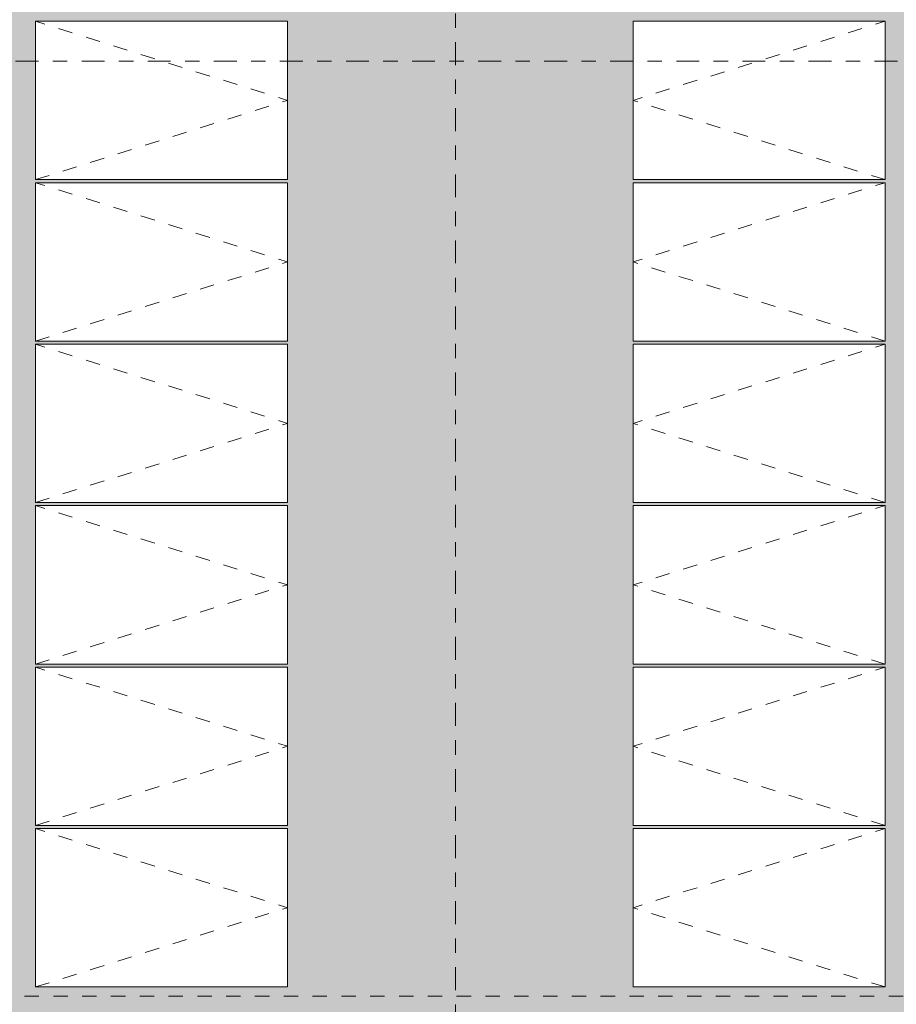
# Model space of a CAD drawing. Header units: metres. Extents: x -180 to 4, y -47 to 4.
# Tile 90 of 256: x -133 to -127, y -38 to -31. Entities that reach past the tile are written whole.
import ezdxf

# ---------------------------------------------------------------- set-up
doc = ezdxf.new("R2010")
doc.units = ezdxf.units.M
doc.header["$LTSCALE"] = 0.05
doc.linetypes.add('Linienart-53', pattern=[5.291531, 3.175, -1.058062, 0.352704, -0.705764])
doc.linetypes.add('VW-01 Strichlinie kurz', pattern=[1.999894, 0.999947, -0.999947])
for name, color, linetype, lineweight, true_color in [('30 -36 Dächer- 3 Dachbeläge', 7, 'Continuous', 15, 0x9999ff), ('30 -36 Dächer- 3 Dachbeläge Gründach', 250, 'Continuous', 9, 0x333333), ('30 -36 Dächer- 4 Dachbekleidungen', 7, 'Continuous', 9, 0xccccff), ('40 -44 Elektr. Anlagen- 2 Eigenstromversorgungsanlagen', 7, 'Continuous', 5, 0xff6633), ('70 -72 Beschriftung- 1 Beschriftung allgemein', 7, 'Continuous', 9, 0xff6633), ('Dachflächen Moblierung', 7, 'Continuous', 9, 0x888888)]:
    doc.layers.add(name, color=color, linetype=linetype, lineweight=lineweight, true_color=true_color)
for name, color, linetype, lineweight in [('60- 61 allgemeine Ausstattung- 4 Terrassen', 7, 'Continuous', 9), ('70 -71 Achsen- 1 Gebäudeachsen', 7, 'Linienart-53', 18), ('Keine', 7, 'Continuous', 9)]:
    doc.layers.add(name, color=color, linetype=linetype, lineweight=lineweight)

# ---------------------------------------------------------------- blocks, each defined once
blk = doc.blocks.new('Gruppe-671')
at = {"color": 255, "linetype": 'Continuous', "lineweight": 9, "transparency": 33554687}
blk.add_wipeout([(-132.7388, -36.5242), (-130.9888, -36.5242), (-130.9888, -37.6242), (-132.7388, -37.6242)], dxfattribs=at).dxf.layer = '40 -44 Elektr. Anlagen- 2 Eigenstromversorgungsanlagen'
at = {"layer": '40 -44 Elektr. Anlagen- 2 Eigenstromversorgungsanlagen', "color": 7, "linetype": 'Continuous', "lineweight": 9, "transparency": 33554687, "flags": 128}
blk.add_lwpolyline([(-132.7388, -36.5242), (-130.9888, -36.5242), (-130.9888, -37.6242), (-132.7388, -37.6242)], close=True, dxfattribs=at)
at = {"layer": 'Dachflächen Moblierung', "color": 8, "linetype": 'VW-01 Strichlinie kurz', "lineweight": 5, "flags": 128}
blk.add_lwpolyline([(-132.7388, -37.6242), (-130.9888, -37.0742), (-132.7388, -36.5242)], dxfattribs=at)
blk = doc.blocks.new('Gruppe-672')
at = {"color": 255, "linetype": 'Continuous', "lineweight": 9, "transparency": 33554687}
blk.add_wipeout([(-132.7388, -35.4032), (-130.9888, -35.4032), (-130.9888, -36.5032), (-132.7388, -36.5032)], dxfattribs=at).dxf.layer = '40 -44 Elektr. Anlagen- 2 Eigenstromversorgungsanlagen'
at = {"layer": '40 -44 Elektr. Anlagen- 2 Eigenstromversorgungsanlagen', "color": 7, "linetype": 'Continuous', "lineweight": 9, "transparency": 33554687, "flags": 128}
blk.add_lwpolyline([(-132.7388, -35.4032), (-130.9888, -35.4032), (-130.9888, -36.5032), (-132.7388, -36.5032)], close=True, dxfattribs=at)
at = {"layer": 'Dachflächen Moblierung', "color": 8, "linetype": 'VW-01 Strichlinie kurz', "lineweight": 5, "flags": 128}
blk.add_lwpolyline([(-132.7388, -36.5032), (-130.9888, -35.9532), (-132.7388, -35.4032)], dxfattribs=at)
blk = doc.blocks.new('Gruppe-673')
at = {"color": 255, "linetype": 'Continuous', "lineweight": 9, "transparency": 33554687}
blk.add_wipeout([(-132.7388, -34.2822), (-130.9888, -34.2822), (-130.9888, -35.3822), (-132.7388, -35.3822)], dxfattribs=at).dxf.layer = '40 -44 Elektr. Anlagen- 2 Eigenstromversorgungsanlagen'
at = {"layer": '40 -44 Elektr. Anlagen- 2 Eigenstromversorgungsanlagen', "color": 7, "linetype": 'Continuous', "lineweight": 9, "transparency": 33554687, "flags": 128}
blk.add_lwpolyline([(-132.7388, -34.2822), (-130.9888, -34.2822), (-130.9888, -35.3822), (-132.7388, -35.3822)], close=True, dxfattribs=at)
at = {"layer": 'Dachflächen Moblierung', "color": 8, "linetype": 'VW-01 Strichlinie kurz', "lineweight": 5, "flags": 128}
blk.add_lwpolyline([(-132.7388, -35.3822), (-130.9888, -34.8322), (-132.7388, -34.2822)], dxfattribs=at)
blk = doc.blocks.new('Gruppe-674')
at = {"color": 255, "linetype": 'Continuous', "lineweight": 9, "transparency": 33554687}
blk.add_wipeout([(-132.7388, -33.1612), (-130.9888, -33.1612), (-130.9888, -34.2612), (-132.7388, -34.2612)], dxfattribs=at).dxf.layer = '40 -44 Elektr. Anlagen- 2 Eigenstromversorgungsanlagen'
at = {"layer": '40 -44 Elektr. Anlagen- 2 Eigenstromversorgungsanlagen', "color": 7, "linetype": 'Continuous', "lineweight": 9, "transparency": 33554687, "flags": 128}
blk.add_lwpolyline([(-132.7388, -33.1612), (-130.9888, -33.1612), (-130.9888, -34.2612), (-132.7388, -34.2612)], close=True, dxfattribs=at)
at = {"layer": 'Dachflächen Moblierung', "color": 8, "linetype": 'VW-01 Strichlinie kurz', "lineweight": 5, "flags": 128}
blk.add_lwpolyline([(-132.7388, -34.2612), (-130.9888, -33.7112), (-132.7388, -33.1612)], dxfattribs=at)
blk = doc.blocks.new('Gruppe-675')
at = {"color": 255, "linetype": 'Continuous', "lineweight": 9, "transparency": 33554687}
blk.add_wipeout([(-132.7388, -32.0402), (-130.9888, -32.0402), (-130.9888, -33.1402), (-132.7388, -33.1402)], dxfattribs=at).dxf.layer = '40 -44 Elektr. Anlagen- 2 Eigenstromversorgungsanlagen'
at = {"layer": '40 -44 Elektr. Anlagen- 2 Eigenstromversorgungsanlagen', "color": 7, "linetype": 'Continuous', "lineweight": 9, "transparency": 33554687, "flags": 128}
blk.add_lwpolyline([(-132.7388, -32.0402), (-130.9888, -32.0402), (-130.9888, -33.1402), (-132.7388, -33.1402)], close=True, dxfattribs=at)
at = {"layer": 'Dachflächen Moblierung', "color": 8, "linetype": 'VW-01 Strichlinie kurz', "lineweight": 5, "flags": 128}
blk.add_lwpolyline([(-132.7388, -33.1402), (-130.9888, -32.5902), (-132.7388, -32.0402)], dxfattribs=at)
blk = doc.blocks.new('Gruppe-676')
at = {"color": 255, "linetype": 'Continuous', "lineweight": 9, "transparency": 33554687}
blk.add_wipeout([(-132.7388, -30.9192), (-130.9888, -30.9192), (-130.9888, -32.0192), (-132.7388, -32.0192)], dxfattribs=at).dxf.layer = '40 -44 Elektr. Anlagen- 2 Eigenstromversorgungsanlagen'
at = {"layer": '40 -44 Elektr. Anlagen- 2 Eigenstromversorgungsanlagen', "color": 7, "linetype": 'Continuous', "lineweight": 9, "transparency": 33554687, "flags": 128}
blk.add_lwpolyline([(-132.7388, -30.9192), (-130.9888, -30.9192), (-130.9888, -32.0192), (-132.7388, -32.0192)], close=True, dxfattribs=at)
at = {"layer": 'Dachflächen Moblierung', "color": 8, "linetype": 'VW-01 Strichlinie kurz', "lineweight": 5, "flags": 128}
blk.add_lwpolyline([(-132.7388, -32.0192), (-130.9888, -31.4692), (-132.7388, -30.9192)], dxfattribs=at)
blk = doc.blocks.new('Gruppe-679')
at = {"color": 255, "linetype": 'Continuous', "lineweight": 9, "transparency": 33554687}
blk.add_wipeout([(-128.5888, -36.5242), (-126.8388, -36.5242), (-126.8388, -37.6242), (-128.5888, -37.6242)], dxfattribs=at).dxf.layer = '40 -44 Elektr. Anlagen- 2 Eigenstromversorgungsanlagen'
at = {"layer": '40 -44 Elektr. Anlagen- 2 Eigenstromversorgungsanlagen', "color": 7, "linetype": 'Continuous', "lineweight": 9, "transparency": 33554687, "flags": 128}
blk.add_lwpolyline([(-128.5888, -36.5242), (-126.8388, -36.5242), (-126.8388, -37.6242), (-128.5888, -37.6242)], close=True, dxfattribs=at)
at = {"layer": 'Dachflächen Moblierung', "color": 8, "linetype": 'VW-01 Strichlinie kurz', "lineweight": 5, "flags": 128}
blk.add_lwpolyline([(-126.8388, -37.6242), (-128.5888, -37.0742), (-126.8388, -36.5242)], dxfattribs=at)
blk = doc.blocks.new('Gruppe-680')
at = {"color": 255, "linetype": 'Continuous', "lineweight": 9, "transparency": 33554687}
blk.add_wipeout([(-128.5888, -35.4032), (-126.8388, -35.4032), (-126.8388, -36.5032), (-128.5888, -36.5032)], dxfattribs=at).dxf.layer = '40 -44 Elektr. Anlagen- 2 Eigenstromversorgungsanlagen'
at = {"layer": '40 -44 Elektr. Anlagen- 2 Eigenstromversorgungsanlagen', "color": 7, "linetype": 'Continuous', "lineweight": 9, "transparency": 33554687, "flags": 128}
blk.add_lwpolyline([(-128.5888, -35.4032), (-126.8388, -35.4032), (-126.8388, -36.5032), (-128.5888, -36.5032)], close=True, dxfattribs=at)
at = {"layer": 'Dachflächen Moblierung', "color": 8, "linetype": 'VW-01 Strichlinie kurz', "lineweight": 5, "flags": 128}
blk.add_lwpolyline([(-126.8388, -36.5032), (-128.5888, -35.9532), (-126.8388, -35.4032)], dxfattribs=at)
blk = doc.blocks.new('Gruppe-681')
at = {"color": 255, "linetype": 'Continuous', "lineweight": 9, "transparency": 33554687}
blk.add_wipeout([(-128.5888, -34.2822), (-126.8388, -34.2822), (-126.8388, -35.3822), (-128.5888, -35.3822)], dxfattribs=at).dxf.layer = '40 -44 Elektr. Anlagen- 2 Eigenstromversorgungsanlagen'
at = {"layer": '40 -44 Elektr. Anlagen- 2 Eigenstromversorgungsanlagen', "color": 7, "linetype": 'Continuous', "lineweight": 9, "transparency": 33554687, "flags": 128}
blk.add_lwpolyline([(-128.5888, -34.2822), (-126.8388, -34.2822), (-126.8388, -35.3822), (-128.5888, -35.3822)], close=True, dxfattribs=at)
at = {"layer": 'Dachflächen Moblierung', "color": 8, "linetype": 'VW-01 Strichlinie kurz', "lineweight": 5, "flags": 128}
blk.add_lwpolyline([(-126.8388, -35.3822), (-128.5888, -34.8322), (-126.8388, -34.2822)], dxfattribs=at)
blk = doc.blocks.new('Gruppe-682')
at = {"color": 255, "linetype": 'Continuous', "lineweight": 9, "transparency": 33554687}
blk.add_wipeout([(-128.5888, -33.1612), (-126.8388, -33.1612), (-126.8388, -34.2612), (-128.5888, -34.2612)], dxfattribs=at).dxf.layer = '40 -44 Elektr. Anlagen- 2 Eigenstromversorgungsanlagen'
at = {"layer": '40 -44 Elektr. Anlagen- 2 Eigenstromversorgungsanlagen', "color": 7, "linetype": 'Continuous', "lineweight": 9, "transparency": 33554687, "flags": 128}
blk.add_lwpolyline([(-128.5888, -33.1612), (-126.8388, -33.1612), (-126.8388, -34.2612), (-128.5888, -34.2612)], close=True, dxfattribs=at)
at = {"layer": 'Dachflächen Moblierung', "color": 8, "linetype": 'VW-01 Strichlinie kurz', "lineweight": 5, "flags": 128}
blk.add_lwpolyline([(-126.8388, -34.2612), (-128.5888, -33.7112), (-126.8388, -33.1612)], dxfattribs=at)
blk = doc.blocks.new('Gruppe-683')
at = {"color": 255, "linetype": 'Continuous', "lineweight": 9, "transparency": 33554687}
blk.add_wipeout([(-128.5888, -32.0402), (-126.8388, -32.0402), (-126.8388, -33.1402), (-128.5888, -33.1402)], dxfattribs=at).dxf.layer = '40 -44 Elektr. Anlagen- 2 Eigenstromversorgungsanlagen'
at = {"layer": '40 -44 Elektr. Anlagen- 2 Eigenstromversorgungsanlagen', "color": 7, "linetype": 'Continuous', "lineweight": 9, "transparency": 33554687, "flags": 128}
blk.add_lwpolyline([(-128.5888, -32.0402), (-126.8388, -32.0402), (-126.8388, -33.1402), (-128.5888, -33.1402)], close=True, dxfattribs=at)
at = {"layer": 'Dachflächen Moblierung', "color": 8, "linetype": 'VW-01 Strichlinie kurz', "lineweight": 5, "flags": 128}
blk.add_lwpolyline([(-126.8388, -33.1402), (-128.5888, -32.5902), (-126.8388, -32.0402)], dxfattribs=at)
blk = doc.blocks.new('Gruppe-684')
at = {"color": 255, "linetype": 'Continuous', "lineweight": 9, "transparency": 33554687}
blk.add_wipeout([(-128.5888, -30.9192), (-126.8388, -30.9192), (-126.8388, -32.0192), (-128.5888, -32.0192)], dxfattribs=at).dxf.layer = '40 -44 Elektr. Anlagen- 2 Eigenstromversorgungsanlagen'
at = {"layer": '40 -44 Elektr. Anlagen- 2 Eigenstromversorgungsanlagen', "color": 7, "linetype": 'Continuous', "lineweight": 9, "transparency": 33554687, "flags": 128}
blk.add_lwpolyline([(-128.5888, -30.9192), (-126.8388, -30.9192), (-126.8388, -32.0192), (-128.5888, -32.0192)], close=True, dxfattribs=at)
at = {"layer": 'Dachflächen Moblierung', "color": 8, "linetype": 'VW-01 Strichlinie kurz', "lineweight": 5, "flags": 128}
blk.add_lwpolyline([(-126.8388, -32.0192), (-128.5888, -31.4692), (-126.8388, -30.9192)], dxfattribs=at)
blk = doc.blocks.new('Gruppe-767')
at = {"layer": '70 -72 Beschriftung- 1 Beschriftung allgemein', "color": 7, "transparency": 33554687}
for name in ['Gruppe-671', 'Gruppe-679']:
    blk.add_blockref(name, (0, 0), dxfattribs=at)
for name in ['Gruppe-672', 'Gruppe-680']:
    blk.add_blockref(name, (0, 0), dxfattribs=at)
for name in ['Gruppe-673', 'Gruppe-681']:
    blk.add_blockref(name, (0, 0), dxfattribs=at)
for name in ['Gruppe-674', 'Gruppe-682']:
    blk.add_blockref(name, (0, 0), dxfattribs=at)
for name in ['Gruppe-675', 'Gruppe-683']:
    blk.add_blockref(name, (0, 0), dxfattribs=at)
for name in ['Gruppe-676', 'Gruppe-684']:
    blk.add_blockref(name, (0, 0), dxfattribs=at)
blk = doc.blocks.new('Gruppe-1384')
at = {"layer": '30 -36 Dächer- 3 Dachbeläge Gründach', "linetype": 'Continuous', "lineweight": 0, "true_color": 0xe7eedf, "transparency": 33554687}
blk.add_hatch(color=254, dxfattribs=at).paths.add_polyline_path([(-100.01799996, -31.79404198), (-100.01799996, -31.61704198), (-100.31099996, -31.61704198), (-100.31099996, -12.39704198), (-159.47099996, -12.39704198), (-159.47099996, -39.25704198), (-99.61099996, -39.25704198), (-99.61099996, -31.79404198)])
at = {"color": 255, "linetype": 'Continuous', "lineweight": 9, "transparency": 33554687}
blk.add_wipeout([(-99.13099996, -31.79404198), (-99.13099996, -39.73704198), (-129.83124836, -39.73704198), (-129.83124836, -39.25704198), (-100.31099996, -39.25704198), (-100.31099996, -12.71704198), (-129.83124836, -12.71704198), (-129.83124836, -12.23704198), (-100.01799996, -12.23704198), (-100.01799996, -31.12704198), (-99.83999996, -31.12704198), (-99.83999996, -31.61604198), (-99.35099996, -31.61604198), (-99.35099996, -31.79404198)], dxfattribs=at).dxf.layer = '30 -36 Dächer- 3 Dachbeläge'
blk.add_wipeout([(-129.83124836, -12.23704198), (-129.83124836, -12.71704198), (-159.47099996, -12.71704198), (-159.47099996, -39.25704198), (-129.83124836, -39.25704198), (-129.83124836, -39.73704198), (-160.51099996, -39.73704198), (-160.51099996, -31.61704198), (-159.93099996, -31.61704198), (-159.93099996, -12.23704198)], dxfattribs=at).dxf.layer = '30 -36 Dächer- 3 Dachbeläge'
at = {"layer": '60- 61 allgemeine Ausstattung- 4 Terrassen', "color": 7}
blk.add_blockref('Gruppe-767', (0, 0), dxfattribs=at)
at = {"color": 255}
blk.add_wipeout([(-160.47099996, -39.69704198), (-99.17099996, -39.69704198), (-99.17099996, -31.79404198), (-99.24099996, -31.79404198), (-99.24099996, -39.62704198), (-160.47099996, -39.62704198)], dxfattribs=at).dxf.layer = '30 -36 Dächer- 4 Dachbekleidungen'
at = {"layer": '40 -44 Elektr. Anlagen- 2 Eigenstromversorgungsanlagen', "color": 7, "linetype": 'VW-01 Strichlinie kurz', "lineweight": 9, "flags": 128}
blk.add_lwpolyline([(-157.2387741, -16.50250689), (-102.9687741, -16.50250689), (-102.9687741, -37.68750689), (-157.2387741, -37.68750689)], close=True, dxfattribs=at)
blk = doc.blocks.new('_Dach_2D (2D)')
at = {"layer": '60- 61 allgemeine Ausstattung- 4 Terrassen', "color": 7}
blk.add_blockref('Gruppe-1384', (0, 0), dxfattribs=at)
blk = doc.blocks.new('_Achsen (3D)')
at = {"layer": '70 -71 Achsen- 1 Gebäudeachsen', "transparency": 33554687}
for p, q in [((-129.821, 3.8), (-129.821, -46.172)), ((-179.668, -31.197), (3.826, -31.197))]:
    blk.add_line(p, q, dxfattribs=at)

msp = doc.modelspace()

# ---------------------------------------------------------------- block references
at = {"layer": 'Keine', "color": 1}
msp.add_blockref('_Dach_2D (2D)', (0, 0), dxfattribs=at)

# ---------------------------------------------------------------- next in the draw order: block references
msp.add_blockref('_Achsen (3D)', (0, 0), dxfattribs=at)

doc.saveas('drawing.dxf')
